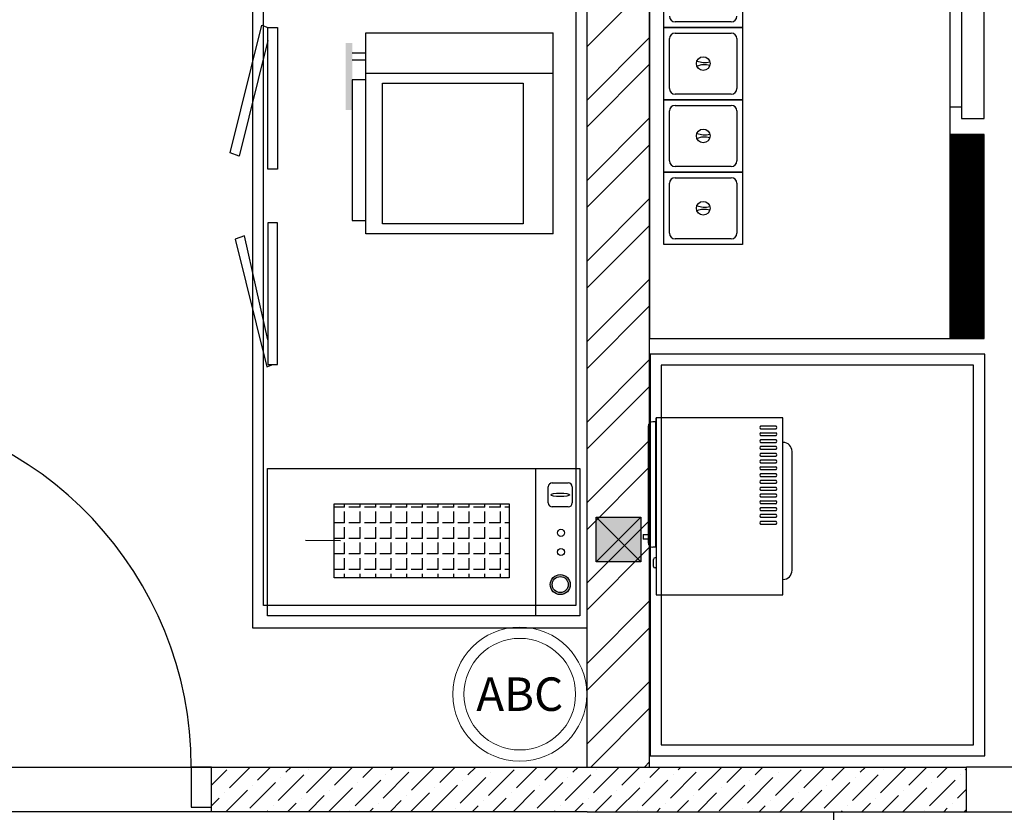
# Model space of a CAD drawing. Header units: millimetres. Extents: x -150 to 42176, y -50 to 21011.
# Tile 17 of 23: x 13178 to 15385, y 3419 to 5194. Entities that reach past the tile are written whole.
import ezdxf

# ---------------------------------------------------------------- set-up
doc = ezdxf.new("R2010")
doc.units = ezdxf.units.MM
doc.header["$LTSCALE"] = 2
doc.header["$MEASUREMENT"] = 0
doc.layers.add('FIRE-EXTINGUISHER', color=1, linetype='Continuous', lineweight=20, true_color=0xff0000)
doc.layers.add('GREY SCALE', color=9, linetype='Continuous', lineweight=0, true_color=0x808080)
doc.styles.get("Standard").update_dxf_attribs({"font": 'times.ttf'})

# ---------------------------------------------------------------- blocks, each defined once
blk = doc.blocks.new('FE-ABC-DP-4')
at = {"layer": 'FIRE-EXTINGUISHER'}
blk.add_circle((0, 0), 150, dxfattribs=at)
at = {"layer": 'FIRE-EXTINGUISHER', "color": 5, "true_color": 0x0000ff}
blk.add_circle((0, 0), 125, dxfattribs=at)
at = {"layer": 'FIRE-EXTINGUISHER', "insert": (0, 0), "char_height": 75, "attachment_point": 5}
blk.add_mtext_dynamic_manual_height_columns('\\pxqc;{\\Fromans|c0;ABC}', width=272.429, gutter_width=1, heights=[0], dxfattribs=at)
blk = doc.blocks.new('PLAN LAYOUT')
at = {"layer": 'GREY SCALE', "lineweight": -3}
h = blk.add_hatch(color=256, dxfattribs=at)
h.dxf.hatch_style = 1
h.paths.add_polyline_path([(14470, 9520), (14570, 9520), (14570, 9420), (14470, 9420)])
h.paths.add_polyline_path([(17250, 9520), (17350, 9520), (17350, 9420), (17250, 9420)])
h.paths.add_polyline_path([(14470, 7708), (14570, 7708), (14570, 7608), (14470, 7608)])
h.paths.add_polyline_path([(14470, 5890), (14570, 5890), (14570, 5790), (14470, 5790)])
h.paths.add_polyline_path([(14470, 4080), (14570, 4080), (14570, 3980), (14470, 3980)])
h.paths.add_polyline_path([(15202, 2270), (15302, 2270), (15302, 2170), (15202, 2170)])
h.paths.add_polyline_path([(17250, 2270), (17350, 2270), (17350, 2170), (17250, 2170)])
h.paths.add_polyline_path([(17250, 4080), (17350, 4080), (17350, 3980), (17250, 3980)])
h.paths.add_polyline_path([(17250, 5890), (17350, 5890), (17350, 5790), (17250, 5790)])
h.paths.add_polyline_path([(17250, 7708), (17350, 7708), (17350, 7608), (17250, 7608)])
h = blk.add_hatch(color=256, dxfattribs=at)
h.dxf.hatch_style = 1
h.paths.add_polyline_path([(14389.8, 3906.5, 1), (14389.8, 3951.2, 1)])
h.paths.add_polyline_path([(14389.8, 3910.9, 1), (14389.8, 3946.7, 1)], flags=16)
for p, q in [((14450, 3520), (14450, 9620)), ((14590, 3520), (14590, 9520)), ((14590, 5845), (14590, 4480)), ((14590, 5845), (14590, 4480)), ((14590, 5845), (14590, 4480)), ((15263.7, 4480), (15263.7, 5845)), ((15263.7, 4480), (15263.7, 5845)), ((15263.7, 4480), (15263.7, 5845)), ((15289.1, 5404.2), (15289.1, 4972.5)), ((15289.1, 5404.2), (15289.1, 4972.5)), ((15339.9, 4972.5), (15339.9, 5404.2)), ((15339.9, 4972.5), (15339.9, 5404.2)), ((15263.7, 4997.9), (15263.7, 5378.8)), ((15263.7, 4997.9), (15263.7, 5378.8)), ((14622.1, 5176.8), (14622.1, 5338.8)), ((14798.1, 5338.8), (14798.1, 5176.8)), ((14450, 3832.1), (14450, 5282.1)), ((14450, 5134.5), (14590, 5274.5)), ((13725, 3882.1), (13725, 5232.1)), ((14425, 5232.1), (14425, 3882.1)), ((13700, 5220.9), (13700, 3832.1)), ((14773.1, 5189.3), (14647.1, 5189.3)), ((13649.7, 4895.8, 45.6), (13720.8, 5181.6, 45.6)), ((13720.8, 5181.6, 45.6), (13734.1, 5176.7, 45.6)), ((13734.1, 4859.4), (13734.1, 5176.7)), ((13734.1, 5176.7), (13756.3, 5176.7)), ((13756.3, 5176.7), (13756.3, 4859.4)), ((13953.8, 4714.4), (13953.8, 5164.4)), ((13953.8, 5164.4), (14373.8, 5164.4)), ((14373.8, 4714.4), (14373.8, 5164.4)), ((14798.1, 5176.8), (14622.1, 5176.8)), ((14622.1, 5176.8), (14798.1, 5176.8)), ((14622.1, 5014.8), (14622.1, 5176.8)), ((14647.1, 5164.3), (14773.1, 5164.3)), ((14798.1, 5176.8), (14798.1, 5014.8)), ((13734.1, 5147.9, 45.6), (13670.6, 4888.2, 45.6)), ((14450, 5014.3), (14590, 5154.3)), ((14634.6, 5039.8), (14634.6, 5151.8)), ((14785.6, 5151.8), (14785.6, 5039.8)), ((13953.8, 5119.4), (13923.8, 5119.4)), ((13923.8, 5104.4), (13953.8, 5104.4)), ((14450, 4954.2), (14590, 5094.2)), ((13953.8, 5059.4), (13923.8, 5059.4)), ((13923.8, 5059.4), (13923.8, 4744.4)), ((13953.8, 5074.4), (14373.8, 5074.4)), ((13991.3, 5051.9), (14306.3, 5051.9)), ((13991.3, 4736.9), (13991.3, 5051.9)), ((14306.3, 5051.9), (14306.3, 4736.9)), ((14798.1, 5014.8), (14622.1, 5014.8)), ((14622.1, 5014.8), (14798.1, 5014.8)), ((14622.1, 4852.8), (14622.1, 5014.8)), ((14773.1, 5027.3), (14647.1, 5027.3)), ((14798.1, 5014.8), (14798.1, 4852.8)), ((14634.6, 4877.8), (14634.6, 4989.8)), ((14647.1, 5002.3), (14773.1, 5002.3)), ((14785.6, 4989.8), (14785.6, 4877.8)), ((15289.1, 4997.9), (15263.7, 4997.9)), ((15289.1, 4997.9), (15263.7, 4997.9)), ((14450, 4834), (14590, 4974)), ((15289.1, 4972.5), (15339.9, 4972.5)), ((15289.1, 4972.5), (15339.9, 4972.5)), ((15263.7, 4935.9), (15264.9, 4937.1)), ((15263.7, 4934.1), (15266.7, 4937.1)), ((15263.7, 4932.4), (15268.5, 4937.1)), ((15263.7, 4930.6), (15270.2, 4937.1)), ((15263.7, 4928.8), (15272, 4937.1)), ((15263.7, 4927.1), (15273.8, 4937.1)), ((15263.7, 4925.3), (15275.5, 4937.1)), ((15263.7, 4923.5), (15277.3, 4937.1)), ((15263.7, 4921.7), (15279.1, 4937.1)), ((15263.7, 4920), (15280.8, 4937.1)), ((15263.7, 4918.2), (15282.6, 4937.1)), ((15263.7, 4916.4), (15284.4, 4937.1)), ((15263.7, 4914.7), (15286.1, 4937.1)), ((15263.7, 4912.9), (15287.9, 4937.1)), ((15263.7, 4911.1), (15289.7, 4937.1)), ((15263.7, 4909.4), (15291.4, 4937.1)), ((15263.7, 4907.6), (15293.2, 4937.1)), ((15263.7, 4905.8), (15295, 4937.1)), ((15263.7, 4904.1), (15296.7, 4937.1)), ((15263.7, 4902.3), (15298.5, 4937.1)), ((15263.7, 4900.5), (15300.3, 4937.1)), ((15263.7, 4898.8), (15302, 4937.1)), ((15263.7, 4897), (15303.8, 4937.1)), ((15263.7, 4895.2), (15305.6, 4937.1)), ((15263.7, 4893.5), (15307.4, 4937.1)), ((15263.7, 4891.7), (15309.1, 4937.1)), ((15263.7, 4889.9), (15310.9, 4937.1)), ((15263.7, 4888.2), (15312.7, 4937.1)), ((15263.7, 4886.4), (15314.4, 4937.1)), ((15263.7, 4884.6), (15316.2, 4937.1)), ((15263.7, 4882.9), (15318, 4937.1)), ((15263.7, 4881.1), (15319.7, 4937.1)), ((15263.7, 4879.3), (15321.5, 4937.1)), ((15263.7, 4877.6), (15323.3, 4937.1)), ((15263.7, 4875.8), (15325, 4937.1)), ((15263.7, 4874), (15326.8, 4937.1)), ((15263.7, 4872.3), (15328.6, 4937.1)), ((15263.7, 4870.5), (15330.3, 4937.1)), ((15263.7, 4868.7), (15332.1, 4937.1)), ((15263.7, 4866.9), (15333.9, 4937.1)), ((15263.7, 4865.2), (15335.6, 4937.1)), ((15263.7, 4863.4), (15337.4, 4937.1)), ((15263.7, 4861.6), (15339.2, 4937.1)), ((15339.9, 4937.1), (15263.7, 4937.1)), ((15263.7, 4937.1), (15263.7, 4480)), ((15263.7, 4859.9), (15339.9, 4936.1)), ((15263.7, 4858.1), (15339.9, 4934.3)), ((15263.7, 4856.3), (15339.9, 4932.5)), ((15263.7, 4854.6), (15339.9, 4930.8)), ((15263.7, 4852.8), (15339.9, 4929)), ((15263.7, 4851), (15339.9, 4927.2)), ((15263.7, 4849.3), (15339.9, 4925.5)), ((15263.7, 4847.5), (15339.9, 4923.7)), ((15263.7, 4845.7), (15339.9, 4921.9)), ((15339.9, 4480), (15339.9, 4937.1)), ((14450, 4773.9), (14590, 4913.9)), ((15263.7, 4844), (15339.9, 4920.2)), ((15263.7, 4842.2), (15339.9, 4918.4)), ((15263.7, 4840.4), (15339.9, 4916.6)), ((15263.7, 4838.7), (15339.9, 4914.8)), ((15263.7, 4836.9), (15339.9, 4913.1)), ((15263.7, 4835.1), (15339.9, 4911.3)), ((15263.7, 4833.4), (15339.9, 4909.5)), ((15263.7, 4831.6), (15339.9, 4907.8)), ((15263.7, 4829.8), (15339.9, 4906)), ((15263.7, 4828.1), (15339.9, 4904.2)), ((15263.7, 4826.3), (15339.9, 4902.5)), ((15263.7, 4824.5), (15339.9, 4900.7)), ((15263.7, 4822.8), (15339.9, 4898.9)), ((13670.6, 4888.2, 45.6), (13649.7, 4895.8, 45.6)), ((15263.7, 4821), (15339.9, 4897.2)), ((15263.7, 4819.2), (15339.9, 4895.4)), ((15263.7, 4817.5), (15339.9, 4893.6)), ((15263.7, 4815.7), (15339.9, 4891.9)), ((15263.7, 4813.9), (15339.9, 4890.1)), ((15263.7, 4812.1), (15339.9, 4888.3)), ((15263.7, 4810.4), (15339.9, 4886.6)), ((15263.7, 4808.6), (15339.9, 4884.8)), ((15263.7, 4806.8), (15339.9, 4883)), ((15263.7, 4805.1), (15339.9, 4881.3)), ((15263.7, 4803.3), (15339.9, 4879.5)), ((15263.7, 4801.5), (15339.9, 4877.7)), ((13756.3, 4859.4), (13734.1, 4859.4)), ((14773.1, 4865.3), (14647.1, 4865.3)), ((15263.7, 4799.8), (15339.9, 4876)), ((15263.7, 4798), (15339.9, 4874.2)), ((15263.7, 4796.2), (15339.9, 4872.4)), ((15263.7, 4794.5), (15339.9, 4870.7)), ((15263.7, 4792.7), (15339.9, 4868.9)), ((15263.7, 4790.9), (15339.9, 4867.1)), ((15263.7, 4789.2), (15339.9, 4865.3)), ((15263.7, 4787.4), (15339.9, 4863.6)), ((15263.7, 4785.6), (15339.9, 4861.8)), ((15263.7, 4783.9), (15339.9, 4860)), ((15263.7, 4782.1), (15339.9, 4858.3)), ((15263.7, 4780.3), (15339.9, 4856.5)), ((15263.7, 4778.6), (15339.9, 4854.7)), ((14798.1, 4852.8), (14622.1, 4852.8)), ((14622.1, 4852.8), (14798.1, 4852.8)), ((14622.1, 4690.8), (14622.1, 4852.8)), ((14647.1, 4840.3), (14773.1, 4840.3)), ((14798.1, 4852.8), (14798.1, 4690.8)), ((15263.7, 4776.8), (15339.9, 4853)), ((15263.7, 4775), (15339.9, 4851.2)), ((15263.7, 4773.3), (15339.9, 4849.4)), ((15263.7, 4771.5), (15339.9, 4847.7)), ((15263.7, 4769.7), (15339.9, 4845.9)), ((15263.7, 4768), (15339.9, 4844.1)), ((15263.7, 4766.2), (15339.9, 4842.4)), ((15263.7, 4764.4), (15339.9, 4840.6)), ((15263.7, 4762.6), (15339.9, 4838.8)), ((15263.7, 4760.9), (15339.9, 4837.1)), ((15263.7, 4759.1), (15339.9, 4835.3)), ((15263.7, 4757.3), (15339.9, 4833.5)), ((14634.6, 4715.8), (14634.6, 4827.8)), ((14785.6, 4827.8), (14785.6, 4715.8)), ((15263.7, 4755.6), (15339.9, 4831.8)), ((15263.7, 4753.8), (15339.9, 4830)), ((15263.7, 4752), (15339.9, 4828.2)), ((15263.7, 4750.3), (15339.9, 4826.5)), ((15263.7, 4748.5), (15339.9, 4824.7)), ((15263.7, 4746.7), (15339.9, 4822.9)), ((15263.7, 4745), (15339.9, 4821.2)), ((15263.7, 4743.2), (15339.9, 4819.4)), ((15263.7, 4741.4), (15339.9, 4817.6)), ((15263.7, 4739.7), (15339.9, 4815.9)), ((15263.7, 4737.9), (15339.9, 4814.1)), ((15263.7, 4736.1), (15339.9, 4812.3)), ((15263.7, 4734.4), (15339.9, 4810.5)), ((14450, 4653.6), (14590, 4793.6)), ((15263.7, 4732.6), (15339.9, 4808.8)), ((15263.7, 4730.8), (15339.9, 4807)), ((15263.7, 4729.1), (15339.9, 4805.2)), ((15263.7, 4727.3), (15339.9, 4803.5)), ((15263.7, 4725.5), (15339.9, 4801.7)), ((15263.7, 4723.8), (15339.9, 4799.9)), ((15263.7, 4722), (15339.9, 4798.2)), ((15263.7, 4720.2), (15339.9, 4796.4)), ((15263.7, 4718.5), (15339.9, 4794.6)), ((15263.7, 4716.7), (15339.9, 4792.9)), ((15263.7, 4714.9), (15339.9, 4791.1)), ((15263.7, 4713.2), (15339.9, 4789.3)), ((15263.7, 4711.4), (15339.9, 4787.6)), ((15263.7, 4709.6), (15339.9, 4785.8)), ((15263.7, 4707.8), (15339.9, 4784)), ((15263.7, 4706.1), (15339.9, 4782.3)), ((15263.7, 4704.3), (15339.9, 4780.5)), ((15263.7, 4702.5), (15339.9, 4778.7)), ((15263.7, 4700.8), (15339.9, 4777)), ((15263.7, 4699), (15339.9, 4775.2)), ((15263.7, 4697.2), (15339.9, 4773.4)), ((15263.7, 4695.5), (15339.9, 4771.7)), ((15263.7, 4693.7), (15339.9, 4769.9)), ((15263.7, 4691.9), (15339.9, 4768.1)), ((15263.7, 4690.2), (15339.9, 4766.4)), ((13923.8, 4744.4), (13953.8, 4744.4)), ((15263.7, 4688.4), (15339.9, 4764.6)), ((15263.7, 4686.6), (15339.9, 4762.8)), ((15263.7, 4684.9), (15339.9, 4761.1)), ((15263.7, 4683.1), (15339.9, 4759.3)), ((15263.7, 4681.3), (15339.9, 4757.5)), ((15263.7, 4679.6), (15339.9, 4755.7)), ((15263.7, 4677.8), (15339.9, 4754)), ((15263.7, 4676), (15339.9, 4752.2)), ((15263.7, 4674.3), (15339.9, 4750.4)), ((15263.7, 4672.5), (15339.9, 4748.7)), ((15263.7, 4670.7), (15339.9, 4746.9)), ((15263.7, 4669), (15339.9, 4745.1)), ((13756.3, 4738.9), (13734.1, 4738.9)), ((13734.1, 4738.9), (13734.1, 4421.6)), ((13756.3, 4421.6), (13756.3, 4738.9)), ((14306.3, 4736.9), (13991.3, 4736.9)), ((14450, 4593.5), (14590, 4733.5)), ((15263.7, 4667.2), (15339.9, 4743.4)), ((15263.7, 4665.4), (15339.9, 4741.6)), ((15263.7, 4663.7), (15339.9, 4739.8)), ((15263.7, 4661.9), (15339.9, 4738.1)), ((15263.7, 4660.1), (15339.9, 4736.3)), ((15263.7, 4658.4), (15339.9, 4734.5)), ((15263.7, 4656.6), (15339.9, 4732.8)), ((15263.7, 4654.8), (15339.9, 4731)), ((15263.7, 4653), (15339.9, 4729.2)), ((15263.7, 4651.3), (15339.9, 4727.5)), ((15263.7, 4649.5), (15339.9, 4725.7)), ((15263.7, 4647.7), (15339.9, 4723.9)), ((15263.7, 4646), (15339.9, 4722.2)), ((13682.4, 4710.2, 45.6), (13661.5, 4702.5, 45.6)), ((13661.5, 4702.5, 45.6), (13732.6, 4416.8, 45.6)), ((13734.1, 4477.4, 45.6), (13682.4, 4710.2, 45.6)), ((14373.8, 4714.4), (13953.8, 4714.4)), ((14773.1, 4703.3), (14647.1, 4703.3)), ((15263.7, 4644.2), (15339.9, 4720.4)), ((15263.7, 4642.4), (15339.9, 4718.6)), ((15263.7, 4640.7), (15339.9, 4716.9)), ((15263.7, 4638.9), (15339.9, 4715.1)), ((15263.7, 4637.1), (15339.9, 4713.3)), ((15263.7, 4635.4), (15339.9, 4711.6)), ((15263.7, 4633.6), (15339.9, 4709.8)), ((15263.7, 4631.8), (15339.9, 4708)), ((15263.7, 4630.1), (15339.9, 4706.3)), ((15263.7, 4628.3), (15339.9, 4704.5)), ((15263.7, 4626.5), (15339.9, 4702.7)), ((15263.7, 4624.8), (15339.9, 4700.9)), ((14798.1, 4690.8), (14622.1, 4690.8)), ((15263.7, 4623), (15339.9, 4699.2)), ((15263.7, 4621.2), (15339.9, 4697.4)), ((15263.7, 4619.5), (15339.9, 4695.6)), ((15263.7, 4617.7), (15339.9, 4693.9)), ((15263.7, 4615.9), (15339.9, 4692.1)), ((15263.7, 4614.2), (15339.9, 4690.3)), ((15263.7, 4612.4), (15339.9, 4688.6)), ((15263.7, 4610.6), (15339.9, 4686.8)), ((15263.7, 4608.9), (15339.9, 4685)), ((15263.7, 4607.1), (15339.9, 4683.3)), ((15263.7, 4605.3), (15339.9, 4681.5)), ((15263.7, 4603.6), (15339.9, 4679.7)), ((15263.7, 4601.8), (15339.9, 4678)), ((15263.7, 4600), (15339.9, 4676.2)), ((15263.7, 4598.2), (15339.9, 4674.4)), ((15263.7, 4596.5), (15339.9, 4672.7)), ((15263.7, 4594.7), (15339.9, 4670.9)), ((15263.7, 4592.9), (15339.9, 4669.1)), ((15263.7, 4591.2), (15339.9, 4667.4)), ((15263.7, 4589.4), (15339.9, 4665.6)), ((15263.7, 4587.6), (15339.9, 4663.8)), ((15263.7, 4585.9), (15339.9, 4662.1)), ((15263.7, 4584.1), (15339.9, 4660.3)), ((15263.7, 4582.3), (15339.9, 4658.5)), ((15263.7, 4580.6), (15339.9, 4656.8)), ((15263.7, 4578.8), (15339.9, 4655)), ((15263.7, 4577), (15339.9, 4653.2)), ((15263.7, 4575.3), (15339.9, 4651.4)), ((15263.7, 4573.5), (15339.9, 4649.7)), ((15263.7, 4571.7), (15339.9, 4647.9)), ((15263.7, 4570), (15339.9, 4646.1)), ((15263.7, 4568.2), (15339.9, 4644.4)), ((15263.7, 4566.4), (15339.9, 4642.6)), ((15263.7, 4564.7), (15339.9, 4640.8)), ((15263.7, 4562.9), (15339.9, 4639.1)), ((15263.7, 4561.1), (15339.9, 4637.3)), ((15263.7, 4559.4), (15339.9, 4635.5)), ((15263.7, 4557.6), (15339.9, 4633.8)), ((14450, 4473.3), (14590, 4613.3)), ((15263.7, 4555.8), (15339.9, 4632)), ((15263.7, 4554.1), (15339.9, 4630.2)), ((15263.7, 4552.3), (15339.9, 4628.5)), ((15263.7, 4550.5), (15339.9, 4626.7)), ((15263.7, 4548.8), (15339.9, 4624.9)), ((15263.7, 4547), (15339.9, 4623.2)), ((15263.7, 4545.2), (15339.9, 4621.4)), ((15263.7, 4543.4), (15339.9, 4619.6)), ((15263.7, 4541.7), (15339.9, 4617.9)), ((15263.7, 4539.9), (15339.9, 4616.1)), ((15263.7, 4538.1), (15339.9, 4614.3)), ((15263.7, 4536.4), (15339.9, 4612.6)), ((15263.7, 4534.6), (15339.9, 4610.8)), ((15263.7, 4532.8), (15339.9, 4609)), ((15263.7, 4531.1), (15339.9, 4607.3)), ((15263.7, 4529.3), (15339.9, 4605.5)), ((15263.7, 4527.5), (15339.9, 4603.7)), ((15263.7, 4525.8), (15339.9, 4602)), ((15263.7, 4524), (15339.9, 4600.2)), ((15263.7, 4522.2), (15339.9, 4598.4)), ((15263.7, 4520.5), (15339.9, 4596.6)), ((15263.7, 4518.7), (15339.9, 4594.9)), ((15263.7, 4516.9), (15339.9, 4593.1)), ((15263.7, 4515.2), (15339.9, 4591.3)), ((15263.7, 4513.4), (15339.9, 4589.6)), ((15263.7, 4511.6), (15339.9, 4587.8)), ((15263.7, 4509.9), (15339.9, 4586)), ((15263.7, 4508.1), (15339.9, 4584.3)), ((15263.7, 4506.3), (15339.9, 4582.5)), ((15263.7, 4504.6), (15339.9, 4580.7)), ((15263.7, 4502.8), (15339.9, 4579)), ((15263.7, 4501), (15339.9, 4577.2)), ((15263.7, 4499.3), (15339.9, 4575.4)), ((15263.7, 4497.5), (15339.9, 4573.7)), ((15263.7, 4495.7), (15339.9, 4571.9)), ((15263.7, 4493.9), (15339.9, 4570.1)), ((15263.7, 4492.2), (15339.9, 4568.4)), ((14450, 4413.2), (14590, 4553.2)), ((15263.7, 4490.4), (15339.9, 4566.6)), ((15263.7, 4488.6), (15339.9, 4564.8)), ((15263.7, 4486.9), (15339.9, 4563.1)), ((15263.7, 4485.1), (15339.9, 4561.3)), ((15263.7, 4483.3), (15339.9, 4559.5)), ((15263.7, 4481.6), (15339.9, 4557.8)), ((15263.9, 4480), (15339.9, 4556)), ((15265.7, 4480), (15339.9, 4554.2)), ((15267.4, 4480), (15339.9, 4552.5)), ((15269.2, 4480), (15339.9, 4550.7)), ((15271, 4480), (15339.9, 4548.9)), ((15272.7, 4480), (15339.9, 4547.2)), ((15274.5, 4480), (15339.9, 4545.4)), ((15276.3, 4480), (15339.9, 4543.6)), ((15278.1, 4480), (15339.9, 4541.8)), ((15279.8, 4480), (15339.9, 4540.1)), ((15281.6, 4480), (15339.9, 4538.3)), ((15283.4, 4480), (15339.9, 4536.5)), ((15285.1, 4480), (15339.9, 4534.8)), ((15286.9, 4480), (15339.9, 4533)), ((15288.7, 4480), (15339.9, 4531.2)), ((15290.4, 4480), (15339.9, 4529.5)), ((15292.2, 4480), (15339.9, 4527.7)), ((15294, 4480), (15339.9, 4525.9)), ((15295.7, 4480), (15339.9, 4524.2)), ((15297.5, 4480), (15339.9, 4522.4)), ((15299.3, 4480), (15339.9, 4520.6)), ((15301, 4480), (15339.9, 4518.9)), ((15302.8, 4480), (15339.9, 4517.1)), ((15304.6, 4480), (15339.9, 4515.3)), ((15306.3, 4480), (15339.9, 4513.6)), ((15308.1, 4480), (15339.9, 4511.8)), ((15309.9, 4480), (15339.9, 4510)), ((15311.6, 4480), (15339.9, 4508.3)), ((15313.4, 4480), (15339.9, 4506.5)), ((15315.2, 4480), (15339.9, 4504.7)), ((15316.9, 4480), (15339.9, 4503)), ((15318.7, 4480), (15339.9, 4501.2)), ((14590, 4480), (15263.7, 4480)), ((14590, 4480), (15263.7, 4480)), ((14590, 4480), (15263.7, 4480)), ((15263.7, 4480), (15339.9, 4480)), ((15320.5, 4480), (15339.9, 4499.4)), ((15322.2, 4480), (15339.9, 4497.7)), ((15324, 4480), (15339.9, 4495.9)), ((15325.8, 4480), (15339.9, 4494.1)), ((15327.5, 4480), (15339.9, 4492.4)), ((15329.3, 4480), (15339.9, 4490.6)), ((15331.1, 4480), (15339.9, 4488.8)), ((15332.9, 4480), (15339.9, 4487)), ((15334.6, 4480), (15339.9, 4485.3)), ((15336.4, 4480), (15339.9, 4483.5)), ((15338.2, 4480), (15339.9, 4481.7)), ((15341.1, 4445), (14591.1, 4445)), ((14591.1, 4445), (14591.1, 3545)), ((15341.1, 3545), (15341.1, 4445)), ((13732.6, 4416.8, 45.6), (13745.9, 4421.6, 45.6)), ((13734.1, 4421.6), (13756.3, 4421.6)), ((14450, 4293), (14590, 4433)), ((15316.1, 4420), (14616.1, 4420)), ((14616.1, 4420), (14616.1, 3570)), ((15316.1, 3570), (15316.1, 4420)), ((14450, 4232.9), (14590, 4372.9)), ((14586.6, 4283), (14586.6, 4023)), ((14603.6, 4293.7), (14597.2, 4293.7)), ((14603.6, 4012.3), (14603.6, 4293.7)), ((14604.3, 4302.1), (14604.3, 3905.9)), ((14888.8, 4302.1), (14604.3, 4302.1)), ((14604.3, 4295), (14604.3, 4302.1)), ((14839.5, 4284.4), (14872.7, 4284.4)), ((14888.8, 3905.9), (14888.8, 4302.1)), ((14604.3, 4274.7), (14603.6, 4274.7)), ((14872.7, 4277.1), (14839.5, 4277.1)), ((14839.5, 4269.1), (14872.7, 4269.1)), ((14872.7, 4261.8), (14839.5, 4261.8)), ((14450, 4112.7), (14590, 4252.7)), ((14839.5, 4253.9), (14872.7, 4253.9)), ((14872.7, 4246.6), (14839.5, 4246.6)), ((14839.5, 4238.7), (14872.7, 4238.7)), ((14872.7, 4231.3), (14839.5, 4231.3)), ((14839.5, 4223.4), (14872.7, 4223.4)), ((14872.7, 4216.1), (14839.5, 4216.1)), ((14909.1, 3960.8), (14909.1, 4227)), ((14450, 4052.6), (14590, 4192.6)), ((14839.5, 4208.2), (14872.7, 4208.2)), ((14872.7, 4200.9), (14839.5, 4200.9)), ((14839.5, 4192.9), (14872.7, 4192.9)), ((13733.9, 3858.7), (13733.9, 4188.7)), ((13733.9, 4188.7), (14433.9, 4188.7)), ((14333.9, 4188.7), (14333.9, 3858.7)), ((14433.9, 4188.7), (14433.9, 3858.7)), ((14872.7, 4185.6), (14839.5, 4185.6)), ((14839.5, 4177.7), (14872.7, 4177.7)), ((14872.7, 4170.4), (14839.5, 4170.4)), ((14371.8, 4156.6), (14407.6, 4156.6)), ((14839.5, 4162.5), (14872.7, 4162.5)), ((14872.7, 4155.1), (14839.5, 4155.1)), ((14362.8, 4111.9), (14362.8, 4147.7)), ((14416.5, 4147.7), (14416.5, 4111.9)), ((14839.5, 4147.2), (14872.7, 4147.2)), ((14872.7, 4139.9), (14839.5, 4139.9)), ((14839.5, 4132), (14872.7, 4132)), ((13882.8, 3944), (13882.8, 4109.8)), ((13882.8, 4109.8), (14275.5, 4109.8)), ((13906.4, 4102.3), (13906.4, 4109.8)), ((13941.4, 4102.3), (13941.4, 4109.8)), ((13976.3, 4102.3), (13976.3, 4109.8)), ((14011.2, 4102.3), (14011.2, 4109.8)), ((14046.1, 4102.3), (14046.1, 4109.8)), ((14081.1, 4102.3), (14081.1, 4109.8)), ((14116, 4102.3), (14116, 4109.8)), ((14150.9, 4102.3), (14150.9, 4109.8)), ((14185.8, 4102.3), (14185.8, 4109.8)), ((14220.8, 4102.3), (14220.8, 4109.8)), ((14255.7, 4102.3), (14255.7, 4109.8)), ((14275.5, 4109.8), (14275.5, 3944)), ((14872.7, 4124.7), (14839.5, 4124.7)), ((14839.5, 4116.7), (14872.7, 4116.7)), ((14872.7, 4109.4), (14839.5, 4109.4)), ((13906.4, 4102.3), (13882.8, 4102.3)), ((13906.4, 4067.3), (13906.4, 4092.7)), ((13941.4, 4102.3), (13916, 4102.3)), ((13941.4, 4067.3), (13941.4, 4092.7)), ((13976.3, 4102.3), (13950.9, 4102.3)), ((13976.3, 4067.3), (13976.3, 4092.7)), ((14011.2, 4102.3), (13985.8, 4102.3)), ((14011.2, 4067.3), (14011.2, 4092.7)), ((14046.1, 4102.3), (14020.7, 4102.3)), ((14046.1, 4067.3), (14046.1, 4092.7)), ((14081.1, 4102.3), (14055.7, 4102.3)), ((14081.1, 4067.3), (14081.1, 4092.7)), ((14116, 4102.3), (14090.6, 4102.3)), ((14116, 4067.3), (14116, 4092.7)), ((14150.9, 4102.3), (14125.5, 4102.3)), ((14150.9, 4067.3), (14150.9, 4092.7)), ((14185.8, 4102.3), (14160.4, 4102.3)), ((14185.8, 4067.3), (14185.8, 4092.7)), ((14220.8, 4102.3), (14195.4, 4102.3)), ((14220.8, 4067.3), (14220.8, 4092.7)), ((14255.7, 4102.3), (14230.3, 4102.3)), ((14255.7, 4067.3), (14255.7, 4092.7)), ((14275.5, 4102.3), (14265.2, 4102.3)), ((14407.6, 4102.9), (14371.8, 4102.9)), ((14839.5, 4101.5), (14872.7, 4101.5)), ((14872.7, 4094.2), (14839.5, 4094.2)), ((14839.5, 4086.3), (14872.7, 4086.3)), ((13906.4, 4067.3), (13882.8, 4067.3)), ((13941.4, 4067.3), (13916, 4067.3)), ((13976.3, 4067.3), (13950.9, 4067.3)), ((14011.2, 4067.3), (13985.8, 4067.3)), ((14046.1, 4067.3), (14020.7, 4067.3)), ((14081.1, 4067.3), (14055.7, 4067.3)), ((14116, 4067.3), (14090.6, 4067.3)), ((14150.9, 4067.3), (14125.5, 4067.3)), ((14185.8, 4067.3), (14160.4, 4067.3)), ((14220.8, 4067.3), (14195.4, 4067.3)), ((14255.7, 4067.3), (14230.3, 4067.3)), ((14275.5, 4067.3), (14265.2, 4067.3)), ((14450, 3932.4), (14590, 4072.4)), ((14570, 4080), (14470, 3980)), ((14470, 4080), (14570, 3980)), ((14470, 4080), (14570, 4080)), ((14470, 3980), (14470, 4080)), ((14570, 4080), (14570, 3980)), ((14872.7, 4078.9), (14839.5, 4078.9)), ((14839.5, 4071), (14872.7, 4071)), ((14872.7, 4063.7), (14839.5, 4063.7)), ((13906.4, 4032.4), (13906.4, 4057.8)), ((13941.4, 4032.4), (13941.4, 4057.8)), ((13976.3, 4032.4), (13976.3, 4057.8)), ((14011.2, 4032.4), (14011.2, 4057.8)), ((14046.1, 4032.4), (14046.1, 4057.8)), ((14081.1, 4032.4), (14081.1, 4057.8)), ((14116, 4032.4), (14116, 4057.8)), ((14150.9, 4032.4), (14150.9, 4057.8)), ((14185.8, 4032.4), (14185.8, 4057.8)), ((14220.8, 4032.4), (14220.8, 4057.8)), ((14255.7, 4032.4), (14255.7, 4057.8)), ((14575.2, 4041.4), (14585.8, 4041.4)), ((14575.2, 4041.4), (14575.2, 4030.6)), ((14586.6, 4041.4), (14585.8, 4041.4)), ((13897.2, 4026.9), (13819.1, 4027.9)), ((13906.4, 4032.4), (13882.8, 4032.4)), ((13906.4, 3997.5), (13906.4, 4022.9)), ((13941.4, 4032.4), (13916, 4032.4)), ((13941.4, 3997.5), (13941.4, 4022.9)), ((13976.3, 4032.4), (13950.9, 4032.4)), ((13976.3, 3997.5), (13976.3, 4022.9)), ((14011.2, 4032.4), (13985.8, 4032.4)), ((14011.2, 3997.5), (14011.2, 4022.9)), ((14046.1, 4032.4), (14020.7, 4032.4)), ((14046.1, 3997.5), (14046.1, 4022.9)), ((14081.1, 4032.4), (14055.7, 4032.4)), ((14081.1, 3997.5), (14081.1, 4022.9)), ((14116, 4032.4), (14090.6, 4032.4)), ((14116, 3997.5), (14116, 4022.9)), ((14150.9, 4032.4), (14125.5, 4032.4)), ((14150.9, 3997.5), (14150.9, 4022.9)), ((14185.8, 4032.4), (14160.4, 4032.4)), ((14185.8, 3997.5), (14185.8, 4022.9)), ((14220.8, 4032.4), (14195.4, 4032.4)), ((14220.8, 3997.5), (14220.8, 4022.9)), ((14255.7, 4032.4), (14230.3, 4032.4)), ((14255.7, 3997.5), (14255.7, 4022.9)), ((14275.5, 4032.4), (14265.2, 4032.4)), ((14585.8, 4030.6), (14575.2, 4030.6)), ((14586.6, 4030.6), (14585.8, 4030.6)), ((14604.3, 4031.3), (14603.6, 4031.3)), ((13906.4, 3997.5), (13882.8, 3997.5)), ((13941.4, 3997.5), (13916, 3997.5)), ((13976.3, 3997.5), (13950.9, 3997.5)), ((14011.2, 3997.5), (13985.8, 3997.5)), ((14046.1, 3997.5), (14020.7, 3997.5)), ((14081.1, 3997.5), (14055.7, 3997.5)), ((14116, 3997.5), (14090.6, 3997.5)), ((14150.9, 3997.5), (14125.5, 3997.5)), ((14185.8, 3997.5), (14160.4, 3997.5)), ((14220.8, 3997.5), (14195.4, 3997.5)), ((14255.7, 3997.5), (14230.3, 3997.5)), ((14275.5, 3997.5), (14265.2, 3997.5)), ((14450, 3872.3), (14590, 4012.3)), ((14603.6, 4012.3), (14597.2, 4012.3)), ((13906.4, 3962.6), (13906.4, 3988)), ((13941.4, 3962.6), (13941.4, 3988)), ((13976.3, 3962.6), (13976.3, 3988)), ((14011.2, 3962.6), (14011.2, 3988)), ((14046.1, 3962.6), (14046.1, 3988)), ((14081.1, 3962.6), (14081.1, 3988)), ((14116, 3962.6), (14116, 3988)), ((14150.9, 3962.6), (14150.9, 3988)), ((14185.8, 3962.6), (14185.8, 3988)), ((14220.8, 3962.6), (14220.8, 3988)), ((14255.7, 3962.6), (14255.7, 3988)), ((14570, 3980), (14470, 3980)), ((14598.6, 3969.7), (14598.6, 3985.3)), ((14604.3, 3988.8), (14602.2, 3988.8)), ((13906.4, 3962.6), (13882.8, 3962.6)), ((13906.4, 3944), (13906.4, 3953)), ((13941.4, 3962.6), (13916, 3962.6)), ((13941.4, 3944), (13941.4, 3953)), ((13976.3, 3962.6), (13950.9, 3962.6)), ((13976.3, 3944), (13976.3, 3953)), ((14011.2, 3962.6), (13985.8, 3962.6)), ((14011.2, 3944), (14011.2, 3953)), ((14046.1, 3962.6), (14020.7, 3962.6)), ((14046.1, 3944), (14046.1, 3953)), ((14081.1, 3962.6), (14055.7, 3962.6)), ((14081.1, 3944), (14081.1, 3953)), ((14116, 3962.6), (14090.6, 3962.6)), ((14116, 3944), (14116, 3953)), ((14150.9, 3962.6), (14125.5, 3962.6)), ((14150.9, 3944), (14150.9, 3953)), ((14185.8, 3962.6), (14160.4, 3962.6)), ((14185.8, 3944), (14185.8, 3953)), ((14220.8, 3962.6), (14195.4, 3962.6)), ((14220.8, 3944), (14220.8, 3953)), ((14255.7, 3962.6), (14230.3, 3962.6)), ((14255.7, 3944), (14255.7, 3953)), ((14275.5, 3962.6), (14265.2, 3962.6)), ((14604.3, 3966.2), (14602.2, 3966.2)), ((14275.5, 3944), (13882.8, 3944)), ((14604.3, 3905.9), (14888.8, 3905.9)), ((14450, 3752.1), (14590, 3892.1)), ((14425, 3882.1), (13725, 3882.1)), ((14433.9, 3858.7), (13733.9, 3858.7)), ((13700, 3832.1), (14450, 3832.1)), ((14450, 3692), (14590, 3832)), ((14450, 3571.8), (14590, 3711.8)), ((14458.3, 3520), (14590, 3651.7)), ((14616.1, 3570), (15316.1, 3570)), ((14578.5, 3520), (14590, 3531.5)), ((14591.1, 3545), (15341.1, 3545)), ((12708, 3520), (13608, 3520)), ((13608, 3520), (13563, 3520)), ((13563, 3520), (13563, 3430)), ((13608, 3430), (13608, 3520)), ((13608, 3420), (13608, 3520)), ((13608, 3520), (14590, 3520)), ((13608, 3479.3), (13642.7, 3514)), ((13648.4, 3473.8), (13694.7, 3520)), ((13711.6, 3491), (13740.6, 3520)), ((13774.8, 3508.3), (13786.6, 3520)), ((13820.8, 3462.3), (13878.3, 3519.8)), ((13826.6, 3514), (13826.6, 3514)), ((13884, 3479.5), (13924.5, 3520)), ((13947.2, 3496.8), (13970.4, 3520)), ((13993.2, 3450.8), (14050.6, 3508.3)), ((14010.4, 3514), (14016.4, 3520)), ((14056.4, 3468), (14108.3, 3520)), ((14062.1, 3519.8), (14062.1, 3519.8)), ((14119.6, 3485.3), (14154.3, 3520)), ((14182.8, 3502.5), (14200.2, 3520)), ((14228.7, 3456.6), (14286.2, 3514)), ((14234.5, 3508.3), (14234.5, 3508.3)), ((14246, 3519.8), (14246.2, 3520)), ((14291.9, 3473.8), (14338.1, 3520)), ((14355.1, 3491), (14384.1, 3520)), ((14418.3, 3508.3), (14430, 3520)), ((14464.3, 3462.3), (14521.7, 3519.8)), ((14470, 3514), (14470, 3514)), ((14527.5, 3479.5), (14567.9, 3520)), ((14590, 3520), (15300, 3520)), ((14590.7, 3496.8), (14613.9, 3520)), ((14636.6, 3450.8), (14694.1, 3508.3)), ((14653.9, 3514), (14659.9, 3520)), ((14699.8, 3468), (14751.8, 3520)), ((14705.6, 3519.8), (14705.6, 3519.8)), ((14763, 3485.3), (14797.7, 3520)), ((14826.2, 3502.5), (14843.7, 3520)), ((14872.2, 3456.6), (14929.6, 3514)), ((14877.9, 3508.3), (14877.9, 3508.3)), ((14889.4, 3519.8), (14889.7, 3520)), ((14935.4, 3473.8), (14981.6, 3520)), ((14998.6, 3491), (15027.6, 3520)), ((15061.8, 3508.3), (15073.5, 3520)), ((15107.7, 3462.3), (15165.2, 3519.8)), ((15113.5, 3514), (15113.5, 3514)), ((15170.9, 3479.5), (15211.4, 3520)), ((15234.1, 3496.8), (15257.4, 3520)), ((15297.3, 3514), (15300, 3516.7)), ((16200, 3520), (15300, 3520)), ((15300, 3420), (15300, 3520)), ((13757.6, 3445.1), (13815.1, 3502.5)), ((13763.4, 3496.8), (13763.4, 3496.8)), ((13930, 3433.6), (13987.4, 3491)), ((13998.9, 3502.5), (13998.9, 3502.5)), ((14165.5, 3439.3), (14223, 3496.8)), ((14171.3, 3491), (14171.3, 3491)), ((14401.1, 3445.1), (14458.5, 3502.5)), ((14406.8, 3496.8), (14406.8, 3496.8)), ((14573.4, 3433.6), (14630.9, 3491)), ((14642.4, 3502.5), (14642.4, 3502.5)), ((14809, 3439.3), (14866.4, 3496.8)), ((14814.7, 3491), (14814.7, 3491)), ((15044.5, 3445.1), (15102, 3502.5)), ((15050.3, 3496.8), (15050.3, 3496.8)), ((15216.9, 3433.6), (15274.4, 3491)), ((15285.8, 3502.5), (15285.8, 3502.5)), ((13640.6, 3420), (13688.7, 3468)), ((13694.4, 3427.8), (13751.9, 3485.3)), ((13700.2, 3479.5), (13700.2, 3479.5)), ((13870.4, 3420), (13924.2, 3473.8)), ((13872.5, 3468), (13872.5, 3468)), ((13935.7, 3485.3), (13935.7, 3485.3)), ((14102.3, 3422.1), (14159.8, 3479.5)), ((14108.1, 3473.8), (14108.1, 3473.8)), ((14284.1, 3420), (14332.1, 3468)), ((14337.9, 3427.8), (14395.3, 3485.3)), ((14343.6, 3479.5), (14343.6, 3479.5)), ((14513.9, 3420), (14567.7, 3473.8)), ((14516, 3468), (14516, 3468)), ((14579.2, 3485.3), (14579.2, 3485.3)), ((14745.8, 3422.1), (14803.2, 3479.5)), ((14751.5, 3473.8), (14751.5, 3473.8)), ((14927.6, 3420), (14975.6, 3468)), ((14981.3, 3427.8), (15038.8, 3485.3)), ((14987.1, 3479.5), (14987.1, 3479.5)), ((15157.4, 3420), (15211.2, 3473.8)), ((15159.4, 3468), (15159.4, 3468)), ((15222.6, 3485.3), (15222.6, 3485.3)), ((15280.1, 3450.8), (15300, 3470.7)), ((13608, 3433.3), (13625.5, 3450.8)), ((13637, 3462.3), (13637, 3462.3)), ((13809.3, 3450.8), (13809.3, 3450.8)), ((13824.5, 3420), (13861, 3456.6)), ((14008.3, 3420), (14033.4, 3445.1)), ((14044.9, 3456.6), (14044.9, 3456.6)), ((14054.3, 3420), (14096.6, 3462.3)), ((14217.2, 3445.1), (14217.2, 3445.1)), ((14238.1, 3420), (14268.9, 3450.8)), ((14280.4, 3462.3), (14280.4, 3462.3)), ((14452.8, 3450.8), (14452.8, 3450.8)), ((14467.9, 3420), (14504.5, 3456.6)), ((14651.8, 3420), (14676.8, 3445.1)), ((14688.3, 3456.6), (14688.3, 3456.6)), ((14697.7, 3420), (14740, 3462.3)), ((14860.7, 3445.1), (14860.7, 3445.1)), ((14881.6, 3420), (14912.4, 3450.8)), ((14923.9, 3462.3), (14923.9, 3462.3)), ((15096.2, 3450.8), (15096.2, 3450.8)), ((15111.4, 3420), (15148, 3456.6)), ((13608, 3420), (12708, 3420)), ((13563, 3430), (13608, 3430)), ((14450, 3420), (13608, 3420)), ((13732.5, 3420), (13734.6, 3422.1)), ((13746.1, 3433.6), (13746.1, 3433.6)), ((13778.5, 3420), (13797.8, 3439.3)), ((13918.5, 3422.1), (13918.5, 3422.1)), ((13962.3, 3420), (13970.2, 3427.8)), ((13981.7, 3439.3), (13981.7, 3439.3)), ((14154, 3427.8), (14154, 3427.8)), ((14192.2, 3420), (14205.7, 3433.6)), ((14376, 3420), (14378.1, 3422.1)), ((14389.6, 3433.6), (14389.6, 3433.6)), ((14422, 3420), (14441.3, 3439.3)), ((14450, 3420), (15300, 3420)), ((14561.9, 3422.1), (14561.9, 3422.1)), ((14605.8, 3420), (14613.6, 3427.8)), ((14625.1, 3439.3), (14625.1, 3439.3)), ((14797.5, 3427.8), (14797.5, 3427.8)), ((14835.6, 3420), (14849.2, 3433.6)), ((15002, 3420), (15002, 2518)), ((15019.5, 3420), (15021.6, 3422.1)), ((15033.1, 3433.6), (15033.1, 3433.6)), ((15065.4, 3420), (15084.8, 3439.3)), ((15205.4, 3422.1), (15205.4, 3422.1)), ((15249.3, 3420), (15257.1, 3427.8)), ((15268.6, 3439.3), (15268.6, 3439.3)), ((15295.2, 3420), (15300, 3424.8)), ((15300, 3420), (16200, 3420))]:
    blk.add_line(p, q, dxfattribs=at)
for centre, radius in [((14710.1, 5095.8), 15.4), ((14710.1, 4933.8), 15.4), ((14710.1, 4771.8), 15.4), ((14391.4, 4044.6), 8.06), ((14391.4, 4001.8), 8.06), ((14389.8, 3928.8), 22.4), ((14389.8, 3928.8), 17.9)]:
    blk.add_circle(centre, radius, dxfattribs=at)
for centre, radius, start, end in [((14647.1, 5201.8), 12.5, 180, 270), ((14773.1, 5201.8), 12.5, 270, 0), ((14647.1, 5151.8), 12.5, 90, 180), ((14773.1, 5151.8), 12.5, 0, 90), ((14713.5, 5148.6), 50.2, 249.4665, 283.1282), ((14713.5, 5043), 50.2, 76.8718, 110.5335), ((14647.1, 5039.8), 12.5, 180, 270), ((14773.1, 5039.8), 12.5, 270, 0), ((14647.1, 4989.8), 12.5, 90, 180), ((14773.1, 4989.8), 12.5, 0, 90), ((14713.5, 4986.6), 50.2, 249.4665, 283.1282), ((14713.5, 4881), 50.2, 76.8718, 110.5335), ((14647.1, 4877.8), 12.5, 180, 270), ((14773.1, 4877.8), 12.5, 270, 0), ((14647.1, 4827.8), 12.5, 90, 180), ((14773.1, 4827.8), 12.5, 0, 90), ((14713.5, 4824.6), 50.2, 249.4665, 283.1282), ((14713.5, 4719), 50.2, 76.8718, 110.5335), ((14647.1, 4715.8), 12.5, 180, 270), ((14773.1, 4715.8), 12.5, 270, 0), ((12751.4, 3519.3), 811.6, 0.0462, 86.7054), ((14597.2, 4283), 10.7, 90, 180), ((14840.8, 4280.7), 3.89, 109.6898, 250.3102), ((14871.5, 4280.7), 3.87, 288.7415, 71.2585), ((14840.8, 4265.5), 3.89, 109.6898, 250.3102), ((14871.5, 4265.5), 3.87, 288.7415, 71.2585), ((14840.8, 4250.2), 3.89, 109.6898, 250.3102), ((14840.8, 4235), 3.89, 109.6898, 250.3102), ((14871.5, 4250.2), 3.87, 288.7415, 71.2585), ((14871.5, 4235), 3.87, 288.7415, 71.2585), ((14888.8, 4227), 20.3, 0, 90), ((14840.8, 4219.8), 3.89, 109.6898, 250.3102), ((14871.5, 4219.8), 3.87, 288.7415, 71.2585), ((14840.8, 4204.5), 3.89, 109.6898, 250.3102), ((14840.8, 4189.3), 3.89, 109.6898, 250.3102), ((14871.5, 4204.5), 3.87, 288.7415, 71.2585), ((14871.5, 4189.3), 3.87, 288.7415, 71.2585), ((14840.8, 4174), 3.89, 109.6898, 250.3102), ((14871.5, 4174), 3.87, 288.7415, 71.2585), ((14371.8, 4147.7), 8.95, 90, 180), ((14407.6, 4147.7), 8.95, 0, 90), ((14840.8, 4158.8), 3.89, 109.6898, 250.3102), ((14871.5, 4158.8), 3.87, 288.7415, 71.2585), ((14840.8, 4143.6), 3.89, 109.6898, 250.3102), ((14840.8, 4128.3), 3.89, 109.6898, 250.3102), ((14871.5, 4143.6), 3.87, 288.7415, 71.2585), ((14871.5, 4128.3), 3.87, 288.7415, 71.2585), ((14371.8, 4111.9), 8.95, 180, 270), ((14407.6, 4111.9), 8.95, 270, 360), ((14840.8, 4113.1), 3.89, 109.6898, 250.3102), ((14871.5, 4113.1), 3.87, 288.7415, 71.2585), ((14840.8, 4097.8), 3.89, 109.6898, 250.3102), ((14840.8, 4082.6), 3.89, 109.6898, 250.3102), ((14871.5, 4097.8), 3.87, 288.7415, 71.2585), ((14871.5, 4082.6), 3.87, 288.7415, 71.2585), ((14840.8, 4067.4), 3.89, 109.6898, 250.3102), ((14871.5, 4067.4), 3.87, 288.7415, 71.2585), ((14597.2, 4023), 10.7, 180, 270), ((14602.2, 3985.3), 3.56, 90, 180), ((14602.2, 3969.7), 3.56, 180, 270), ((14888.8, 3960.8), 20.3, 270, 0)]:
    blk.add_arc(centre, radius, start, end, dxfattribs=at)
blk.add_ellipse((14389.7, 4129.9), major_axis=(-21.2, 0), ratio=0.192581, dxfattribs=at)
blk.add_trace([(13923.8, 5141.9), (13908.8, 5141.9), (13923.8, 4991.9), (13908.8, 4991.9)], dxfattribs=at)

msp = doc.modelspace()

# ---------------------------------------------------------------- block references
at = {"layer": 'FIRE-EXTINGUISHER'}
msp.add_blockref('FE-ABC-DP-4', (14299, 3683.4), dxfattribs=at)
at = {"layer": 'GREY SCALE', "lineweight": -3}
msp.add_blockref('PLAN LAYOUT', (0, 0), dxfattribs=at)

doc.saveas('drawing.dxf')
